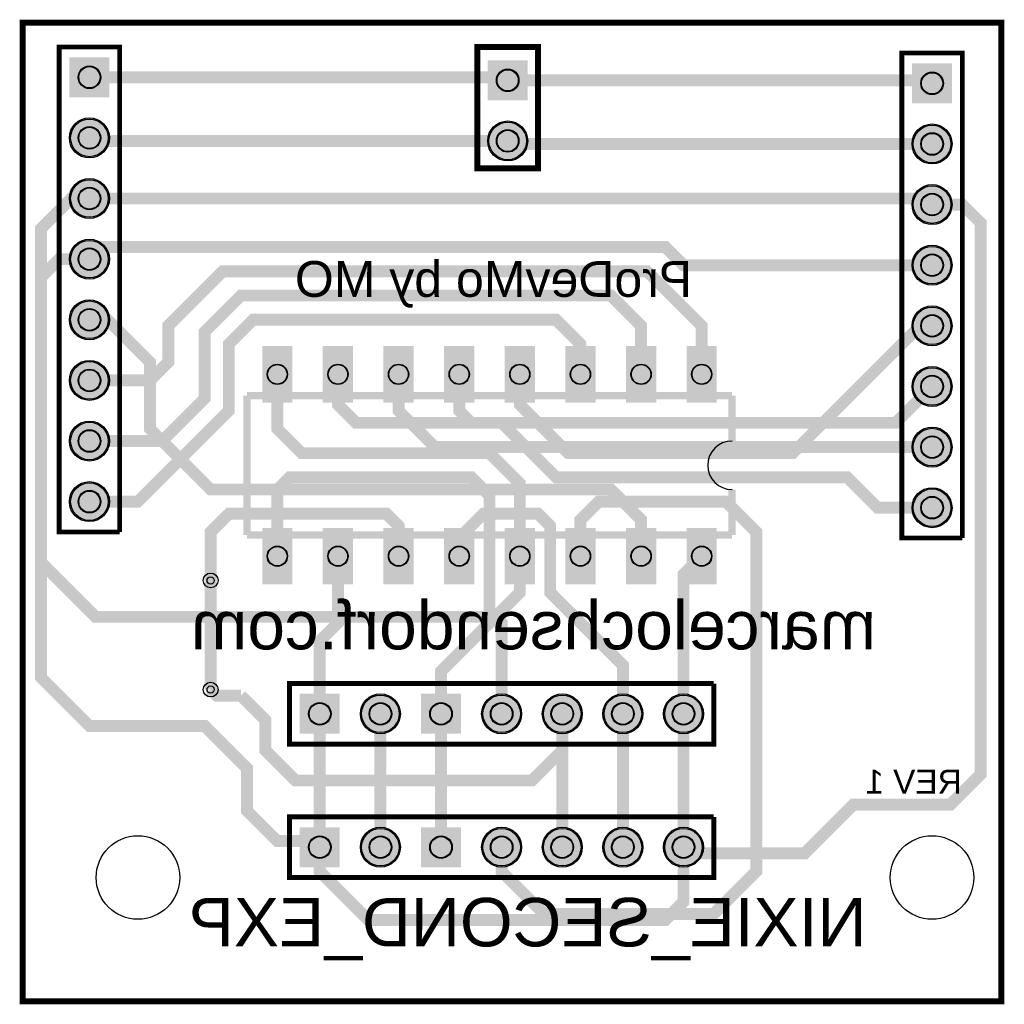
# Model space of a CAD drawing. Header units: millimetres. Extents: x 12.6 to 53.8, y -53.8 to -12.6.
import ezdxf

# ---------------------------------------------------------------- set-up
doc = ezdxf.new("R2010")
doc.units = ezdxf.units.MM
for name, color, linetype, true_color in [('BoardOutline', 7, 'Continuous', 0xff00ff), ('BottomLayer', 7, 'Continuous', 0x0000ff), ('BottomSolderMaskLayer', 7, 'Continuous', 0xaa00ff), ('Hole', 7, 'Continuous', 0x222222), ('Multi-Layer', 7, 'Continuous', 0xc0c0c0), ('TopLayer', 7, 'Continuous', 0xff0000), ('TopSilkLayer', 7, 'Continuous', 0xffcc00), ('TopSolderMaskLayer', 7, 'Continuous', 0x800080)]:
    doc.layers.add(name, color=color, linetype=linetype, true_color=true_color)
doc.styles.get("Standard").update_dxf_attribs({"font": 'arial.ttf'})

msp = doc.modelspace()

# ---------------------------------------------------------------- hatches: boundary and pattern name
at = {"layer": 'BottomSolderMaskLayer'}
for points in [[(16.332, -14.148), (16.332, -15.824), (14.656, -15.824), (14.656, -14.148)], [(33.858, -14.275), (33.858, -15.951), (32.182, -15.951), (32.182, -14.275)], [(51.638, -14.402), (51.638, -16.078), (49.962, -16.078), (49.962, -14.402)], [(14.656, -17.526, 1), (16.332, -17.526, 1)], [(32.182, -17.653, 1), (33.858, -17.653, 1)], [(49.962, -17.78, 1), (51.638, -17.78, 1)], [(14.656, -20.066, 1), (16.332, -20.066, 1)], [(49.962, -20.32, 1), (51.638, -20.32, 1)], [(14.656, -22.606, 1), (16.332, -22.606, 1)], [(49.962, -22.86, 1), (51.638, -22.86, 1)], [(14.656, -25.146, 1), (16.332, -25.146, 1)], [(49.962, -25.4, 1), (51.638, -25.4, 1)], [(24.002, -26.25), (24.002, -28.614), (22.734, -28.614), (22.734, -26.25)], [(26.542, -26.25), (26.542, -28.614), (25.274, -28.614), (25.274, -26.25)], [(29.082, -26.25), (29.082, -28.614), (27.814, -28.614), (27.814, -26.25)], [(31.622, -26.25), (31.622, -28.614), (30.354, -28.614), (30.354, -26.25)], [(34.162, -26.25), (34.162, -28.614), (32.894, -28.614), (32.894, -26.25)], [(36.702, -26.25), (36.702, -28.614), (35.434, -28.614), (35.434, -26.25)], [(39.242, -26.25), (39.242, -28.614), (37.974, -28.614), (37.974, -26.25)], [(41.782, -26.25), (41.782, -28.614), (40.514, -28.614), (40.514, -26.25)], [(14.656, -27.686, 1), (16.332, -27.686, 1)], [(49.962, -27.94, 1), (51.638, -27.94, 1)], [(14.656, -30.226, 1), (16.332, -30.226, 1)], [(49.962, -30.48, 1), (51.638, -30.48, 1)], [(14.656, -32.766, 1), (16.332, -32.766, 1)], [(49.962, -33.02, 1), (51.638, -33.02, 1)], [(24.002, -33.87), (24.002, -36.234), (22.734, -36.234), (22.734, -33.87)], [(26.542, -33.87), (26.542, -36.234), (25.274, -36.234), (25.274, -33.87)], [(29.082, -33.87), (29.082, -36.234), (27.814, -36.234), (27.814, -33.87)], [(31.622, -33.87), (31.622, -36.234), (30.354, -36.234), (30.354, -33.87)], [(34.162, -33.87), (34.162, -36.234), (32.894, -36.234), (32.894, -33.87)], [(36.702, -33.87), (36.702, -36.234), (35.434, -36.234), (35.434, -33.87)], [(39.242, -33.87), (39.242, -36.234), (37.974, -36.234), (37.974, -33.87)], [(41.782, -33.87), (41.782, -36.234), (40.514, -36.234), (40.514, -33.87)], [(24.308, -40.818), (25.984, -40.818), (25.984, -42.494), (24.308, -42.494)], [(26.848, -41.656, 1), (28.524, -41.656, 1)], [(29.388, -40.818), (31.064, -40.818), (31.064, -42.494), (29.388, -42.494)], [(31.928, -41.656, 1), (33.604, -41.656, 1)], [(34.468, -41.656, 1), (36.144, -41.656, 1)], [(37.008, -41.656, 1), (38.684, -41.656, 1)], [(39.548, -41.656, 1), (41.224, -41.656, 1)], [(24.308, -46.406), (25.984, -46.406), (25.984, -48.082), (24.308, -48.082)], [(26.848, -47.244, 1), (28.524, -47.244, 1)], [(29.388, -46.406), (31.064, -46.406), (31.064, -48.082), (29.388, -48.082)], [(31.928, -47.244, 1), (33.604, -47.244, 1)], [(34.468, -47.244, 1), (36.144, -47.244, 1)], [(37.008, -47.244, 1), (38.684, -47.244, 1)], [(39.548, -47.244, 1), (41.224, -47.244, 1)]]:
    msp.add_hatch(color=256, dxfattribs=at).paths.add_polyline_path(points)
at = {"layer": 'Multi-Layer'}
for points in [[(16.281, -14.199), (16.281, -15.773), (14.707, -15.773), (14.707, -14.199)], [(33.807, -14.326), (33.807, -15.9), (32.233, -15.9), (32.233, -14.326)], [(51.588, -14.453), (51.588, -16.027), (50.013, -16.027), (50.013, -14.453)], [(14.707, -17.526, 1), (16.281, -17.526, 1)], [(32.233, -17.653, 1), (33.807, -17.653, 1)], [(50.013, -17.78, 1), (51.588, -17.78, 1)], [(14.707, -20.066, 1), (16.281, -20.066, 1)], [(50.013, -20.32, 1), (51.588, -20.32, 1)], [(14.707, -22.606, 1), (16.281, -22.606, 1)], [(50.013, -22.86, 1), (51.588, -22.86, 1)], [(14.707, -25.146, 1), (16.281, -25.146, 1)], [(50.013, -25.4, 1), (51.588, -25.4, 1)], [(23.974, -26.341), (23.974, -28.523), (22.762, -28.523), (22.762, -26.341)], [(26.514, -26.341), (26.514, -28.523), (25.302, -28.523), (25.302, -26.341)], [(29.054, -26.341), (29.054, -28.523), (27.842, -28.523), (27.842, -26.341)], [(31.594, -26.341), (31.594, -28.523), (30.382, -28.523), (30.382, -26.341)], [(34.134, -26.341), (34.134, -28.523), (32.922, -28.523), (32.922, -26.341)], [(36.674, -26.341), (36.674, -28.523), (35.462, -28.523), (35.462, -26.341)], [(39.214, -26.341), (39.214, -28.523), (38.002, -28.523), (38.002, -26.341)], [(41.754, -26.341), (41.754, -28.523), (40.542, -28.523), (40.542, -26.341)], [(14.707, -27.686, 1), (16.281, -27.686, 1)], [(50.013, -27.94, 1), (51.588, -27.94, 1)], [(14.707, -30.226, 1), (16.281, -30.226, 1)], [(50.013, -30.48, 1), (51.588, -30.48, 1)], [(14.707, -32.766, 1), (16.281, -32.766, 1)], [(50.013, -33.02, 1), (51.588, -33.02, 1)], [(23.974, -33.961), (23.974, -36.143), (22.762, -36.143), (22.762, -33.961)], [(26.514, -33.961), (26.514, -36.143), (25.302, -36.143), (25.302, -33.961)], [(29.054, -33.961), (29.054, -36.143), (27.842, -36.143), (27.842, -33.961)], [(31.594, -33.961), (31.594, -36.143), (30.382, -36.143), (30.382, -33.961)], [(34.134, -33.961), (34.134, -36.143), (32.922, -36.143), (32.922, -33.961)], [(36.674, -33.961), (36.674, -36.143), (35.462, -36.143), (35.462, -33.961)], [(39.214, -33.961), (39.214, -36.143), (38.002, -36.143), (38.002, -33.961)], [(41.754, -33.961), (41.754, -36.143), (40.542, -36.143), (40.542, -33.961)], [(24.359, -40.869), (25.933, -40.869), (25.933, -42.443), (24.359, -42.443)], [(26.899, -41.656, 1), (28.473, -41.656, 1)], [(29.439, -40.869), (31.013, -40.869), (31.013, -42.443), (29.439, -42.443)], [(31.979, -41.656, 1), (33.553, -41.656, 1)], [(34.519, -41.656, 1), (36.093, -41.656, 1)], [(37.059, -41.656, 1), (38.633, -41.656, 1)], [(39.599, -41.656, 1), (41.173, -41.656, 1)], [(24.359, -46.457), (25.933, -46.457), (25.933, -48.031), (24.359, -48.031)], [(26.899, -47.244, 1), (28.473, -47.244, 1)], [(29.439, -46.457), (31.013, -46.457), (31.013, -48.031), (29.439, -48.031)], [(31.979, -47.244, 1), (33.553, -47.244, 1)], [(34.519, -47.244, 1), (36.093, -47.244, 1)], [(37.059, -47.244, 1), (38.633, -47.244, 1)], [(39.599, -47.244, 1), (41.173, -47.244, 1)]]:
    msp.add_hatch(color=256, dxfattribs=at).paths.add_polyline_path(points)
at = {"layer": 'TopSolderMaskLayer'}
for points in [[(16.332, -14.148), (16.332, -15.824), (14.656, -15.824), (14.656, -14.148)], [(33.858, -14.275), (33.858, -15.951), (32.182, -15.951), (32.182, -14.275)], [(51.638, -14.402), (51.638, -16.078), (49.962, -16.078), (49.962, -14.402)], [(14.656, -17.526, 1), (16.332, -17.526, 1)], [(32.182, -17.653, 1), (33.858, -17.653, 1)], [(49.962, -17.78, 1), (51.638, -17.78, 1)], [(14.656, -20.066, 1), (16.332, -20.066, 1)], [(49.962, -20.32, 1), (51.638, -20.32, 1)], [(14.656, -22.606, 1), (16.332, -22.606, 1)], [(49.962, -22.86, 1), (51.638, -22.86, 1)], [(14.656, -25.146, 1), (16.332, -25.146, 1)], [(49.962, -25.4, 1), (51.638, -25.4, 1)], [(24.002, -26.25), (24.002, -28.614), (22.734, -28.614), (22.734, -26.25)], [(26.542, -26.25), (26.542, -28.614), (25.274, -28.614), (25.274, -26.25)], [(29.082, -26.25), (29.082, -28.614), (27.814, -28.614), (27.814, -26.25)], [(31.622, -26.25), (31.622, -28.614), (30.354, -28.614), (30.354, -26.25)], [(34.162, -26.25), (34.162, -28.614), (32.894, -28.614), (32.894, -26.25)], [(36.702, -26.25), (36.702, -28.614), (35.434, -28.614), (35.434, -26.25)], [(39.242, -26.25), (39.242, -28.614), (37.974, -28.614), (37.974, -26.25)], [(41.782, -26.25), (41.782, -28.614), (40.514, -28.614), (40.514, -26.25)], [(14.656, -27.686, 1), (16.332, -27.686, 1)], [(49.962, -27.94, 1), (51.638, -27.94, 1)], [(14.656, -30.226, 1), (16.332, -30.226, 1)], [(49.962, -30.48, 1), (51.638, -30.48, 1)], [(14.656, -32.766, 1), (16.332, -32.766, 1)], [(49.962, -33.02, 1), (51.638, -33.02, 1)], [(24.002, -33.87), (24.002, -36.234), (22.734, -36.234), (22.734, -33.87)], [(26.542, -33.87), (26.542, -36.234), (25.274, -36.234), (25.274, -33.87)], [(29.082, -33.87), (29.082, -36.234), (27.814, -36.234), (27.814, -33.87)], [(31.622, -33.87), (31.622, -36.234), (30.354, -36.234), (30.354, -33.87)], [(34.162, -33.87), (34.162, -36.234), (32.894, -36.234), (32.894, -33.87)], [(36.702, -33.87), (36.702, -36.234), (35.434, -36.234), (35.434, -33.87)], [(39.242, -33.87), (39.242, -36.234), (37.974, -36.234), (37.974, -33.87)], [(41.782, -33.87), (41.782, -36.234), (40.514, -36.234), (40.514, -33.87)], [(24.308, -40.818), (25.984, -40.818), (25.984, -42.494), (24.308, -42.494)], [(26.848, -41.656, 1), (28.524, -41.656, 1)], [(29.388, -40.818), (31.064, -40.818), (31.064, -42.494), (29.388, -42.494)], [(31.928, -41.656, 1), (33.604, -41.656, 1)], [(34.468, -41.656, 1), (36.144, -41.656, 1)], [(37.008, -41.656, 1), (38.684, -41.656, 1)], [(39.548, -41.656, 1), (41.224, -41.656, 1)], [(24.308, -46.406), (25.984, -46.406), (25.984, -48.082), (24.308, -48.082)], [(26.848, -47.244, 1), (28.524, -47.244, 1)], [(29.388, -46.406), (31.064, -46.406), (31.064, -48.082), (29.388, -48.082)], [(31.928, -47.244, 1), (33.604, -47.244, 1)], [(34.468, -47.244, 1), (36.144, -47.244, 1)], [(37.008, -47.244, 1), (38.684, -47.244, 1)], [(39.548, -47.244, 1), (41.224, -47.244, 1)]]:
    msp.add_hatch(color=256, dxfattribs=at).paths.add_polyline_path(points)

# ---------------------------------------------------------------- linework, layer by layer
at = {"layer": 'BoardOutline', "const_width": 0.254}
msp.add_lwpolyline([(12.7, -12.7), (53.7, -12.7), (53.7, -53.7), (12.7, -53.7), (12.7, -12.7)], close=True, dxfattribs=at)
at = {"layer": 'BottomLayer', "const_width": 0.5}
for points in [[(50.8, -20.32), (52.07, -20.32), (52.832, -21.082), (52.832, -44.196), (51.562, -45.466), (47.498, -45.466), (45.466, -47.498), (40.64, -47.498), (40.386, -47.244)], [(33.528, -35.052), (33.528, -36.576), (32.512, -37.592), (15.748, -37.592), (13.462, -35.306), (13.462, -23.368), (14.224, -22.606), (15.494, -22.606)], [(15.494, -25.146), (16.256, -25.146), (18.034, -26.924), (18.034, -29.718), (20.574, -32.258), (37.338, -32.258), (38.608, -33.528), (38.608, -35.052)], [(50.8, -30.48), (29.972, -30.48), (28.448, -28.956), (28.448, -27.432)], [(30.988, -27.432), (30.988, -28.956), (31.496, -29.464), (49.276, -29.464), (50.8, -27.94)], [(28.448, -35.052), (28.448, -33.782), (27.94, -33.274), (21.336, -33.274), (20.574, -34.036), (20.574, -36.068)], [(30.988, -35.052), (30.988, -34.29), (32.004, -33.274), (34.29, -33.274), (34.798, -33.782), (34.798, -36.576), (37.846, -39.624), (37.846, -41.656)], [(30.226, -41.656), (30.226, -39.878), (33.528, -36.576)], [(21.844, -40.894), (20.828, -40.894), (20.574, -40.64)], [(35.306, -41.656), (35.306, -43.18), (34.036, -44.45), (24.13, -44.45), (22.86, -43.18), (22.86, -41.91), (21.844, -40.894)], [(25.146, -47.244), (25.146, -48.26), (27.178, -50.292), (39.624, -50.292), (40.386, -49.53), (40.386, -47.244)]]:
    msp.add_lwpolyline(points, dxfattribs=at)
at = {"layer": 'BottomSolderMaskLayer'}
for centre, radius in [((15.494, -14.986), 0.473), ((33.02, -15.113), 0.473), ((50.8, -15.24), 0.473), ((15.494, -17.526), 0.838), ((33.02, -17.653), 0.838), ((15.494, -17.526), 0.473), ((33.02, -17.653), 0.473), ((50.8, -17.78), 0.838), ((50.8, -17.78), 0.473), ((15.494, -20.066), 0.838), ((15.494, -20.066), 0.473), ((50.8, -20.32), 0.838), ((50.8, -20.32), 0.473), ((15.494, -22.606), 0.838), ((15.494, -22.606), 0.473), ((50.8, -22.86), 0.838), ((50.8, -22.86), 0.473), ((15.494, -25.146), 0.838), ((15.494, -25.146), 0.473), ((50.8, -25.4), 0.838), ((50.8, -25.4), 0.473), ((15.494, -27.686), 0.838), ((15.494, -27.686), 0.473), ((23.368, -27.432), 0.425), ((25.908, -27.432), 0.425), ((28.448, -27.432), 0.425), ((30.988, -27.432), 0.425), ((33.528, -27.432), 0.425), ((36.068, -27.432), 0.425), ((38.608, -27.432), 0.425), ((41.148, -27.432), 0.425), ((50.8, -27.94), 0.838), ((50.8, -27.94), 0.473), ((15.494, -30.226), 0.838), ((50.8, -30.48), 0.838), ((15.494, -30.226), 0.473), ((50.8, -30.48), 0.473), ((15.494, -32.766), 0.838), ((15.494, -32.766), 0.473), ((50.8, -33.02), 0.838), ((50.8, -33.02), 0.473), ((23.368, -35.052), 0.425), ((25.908, -35.052), 0.425), ((28.448, -35.052), 0.425), ((30.988, -35.052), 0.425), ((33.528, -35.052), 0.425), ((36.068, -35.052), 0.425), ((38.608, -35.052), 0.425), ((41.148, -35.052), 0.425), ((27.686, -41.656), 0.838), ((32.766, -41.656), 0.838), ((35.306, -41.656), 0.838), ((37.846, -41.656), 0.838), ((40.386, -41.656), 0.838), ((25.146, -41.656), 0.473), ((27.686, -41.656), 0.473), ((30.226, -41.656), 0.473), ((32.766, -41.656), 0.473), ((35.306, -41.656), 0.473), ((37.846, -41.656), 0.473), ((40.386, -41.656), 0.473), ((27.686, -47.244), 0.838), ((32.766, -47.244), 0.838), ((35.306, -47.244), 0.838), ((37.846, -47.244), 0.838), ((40.386, -47.244), 0.838), ((25.146, -47.244), 0.473), ((27.686, -47.244), 0.473), ((30.226, -47.244), 0.473), ((32.766, -47.244), 0.473), ((35.306, -47.244), 0.473), ((37.846, -47.244), 0.473), ((40.386, -47.244), 0.473)]:
    msp.add_circle(centre, radius, dxfattribs=at)
at = {"layer": 'Hole'}
for centre in [(20.574, -36.068), (20.574, -40.64)]:
    msp.add_circle(centre, 0.152, dxfattribs=at)
at = {"layer": 'Multi-Layer'}
for centre, radius in [((15.494, -14.986), 0.445), ((33.02, -15.113), 0.445), ((50.8, -15.24), 0.445), ((15.494, -17.526), 0.787), ((33.02, -17.653), 0.787), ((15.494, -17.526), 0.445), ((33.02, -17.653), 0.445), ((50.8, -17.78), 0.787), ((50.8, -17.78), 0.445), ((15.494, -20.066), 0.787), ((15.494, -20.066), 0.445), ((50.8, -20.32), 0.787), ((50.8, -20.32), 0.445), ((15.494, -22.606), 0.787), ((15.494, -22.606), 0.445), ((50.8, -22.86), 0.787), ((50.8, -22.86), 0.445), ((15.494, -25.146), 0.787), ((15.494, -25.146), 0.445), ((50.8, -25.4), 0.787), ((50.8, -25.4), 0.445), ((15.494, -27.686), 0.787), ((23.368, -27.432), 0.406), ((25.908, -27.432), 0.406), ((28.448, -27.432), 0.406), ((30.988, -27.432), 0.406), ((33.528, -27.432), 0.406), ((36.068, -27.432), 0.406), ((38.608, -27.432), 0.406), ((41.148, -27.432), 0.406), ((50.8, -27.94), 0.787), ((15.494, -27.686), 0.445), ((50.8, -27.94), 0.445), ((15.494, -30.226), 0.787), ((50.8, -30.48), 0.787), ((15.494, -30.226), 0.445), ((50.8, -30.48), 0.445), ((15.494, -32.766), 0.787), ((15.494, -32.766), 0.445), ((50.8, -33.02), 0.787), ((50.8, -33.02), 0.445), ((23.368, -35.052), 0.406), ((25.908, -35.052), 0.406), ((28.448, -35.052), 0.406), ((30.988, -35.052), 0.406), ((33.528, -35.052), 0.406), ((36.068, -35.052), 0.406), ((38.608, -35.052), 0.406), ((41.148, -35.052), 0.406), ((20.574, -36.068), 0.31), ((20.574, -40.64), 0.31), ((25.146, -41.656), 0.445), ((27.686, -41.656), 0.787), ((27.686, -41.656), 0.445), ((30.226, -41.656), 0.445), ((32.766, -41.656), 0.787), ((32.766, -41.656), 0.445), ((35.306, -41.656), 0.787), ((35.306, -41.656), 0.445), ((37.846, -41.656), 0.787), ((37.846, -41.656), 0.445), ((40.386, -41.656), 0.787), ((40.386, -41.656), 0.445), ((27.686, -47.244), 0.787), ((32.766, -47.244), 0.787), ((35.306, -47.244), 0.787), ((37.846, -47.244), 0.787), ((40.386, -47.244), 0.787), ((17.526, -48.514), 1.75), ((25.146, -47.244), 0.445), ((27.686, -47.244), 0.445), ((30.226, -47.244), 0.445), ((32.766, -47.244), 0.445), ((35.306, -47.244), 0.445), ((37.846, -47.244), 0.445), ((40.386, -47.244), 0.445), ((50.8, -48.514), 1.75)]:
    msp.add_circle(centre, radius, dxfattribs=at)
at = {"layer": 'TopLayer', "const_width": 0.5}
for points in [[(15.494, -14.986), (32.893, -14.986), (33.02, -15.113)], [(33.02, -15.113), (50.673, -15.113), (50.8, -15.24)], [(33.02, -17.653), (15.621, -17.653), (15.494, -17.526)], [(50.8, -17.78), (33.147, -17.78), (33.02, -17.653)], [(15.494, -20.066), (14.732, -20.066), (13.462, -21.336), (13.462, -40.132), (15.494, -42.164), (20.32, -42.164), (22.098, -43.942), (22.098, -45.72), (23.368, -46.99), (24.892, -46.99), (25.146, -47.244)], [(15.494, -20.066), (50.546, -20.066), (50.8, -20.32)], [(50.8, -22.86), (40.386, -22.86), (39.624, -22.098), (16.002, -22.098), (15.494, -22.606)], [(41.148, -27.432), (41.148, -25.4), (38.862, -23.114), (21.082, -23.114), (18.796, -25.4), (18.796, -26.924), (18.034, -27.686), (15.494, -27.686)], [(38.608, -27.432), (38.608, -25.4), (37.338, -24.13), (21.844, -24.13), (20.32, -25.654), (20.32, -28.448), (18.542, -30.226), (15.494, -30.226)], [(15.494, -32.766), (17.526, -32.766), (21.336, -28.956), (21.336, -26.162), (22.352, -25.146), (35.052, -25.146), (36.068, -26.162), (36.068, -27.432)], [(50.8, -25.4), (50.292, -25.4), (44.958, -30.734), (35.56, -30.734), (33.528, -28.702), (33.528, -27.432)], [(23.368, -27.432), (23.368, -29.718), (24.384, -30.734), (32.258, -30.734), (33.528, -32.004), (33.528, -35.052)], [(25.908, -27.432), (25.908, -28.702), (26.67, -29.464), (32.766, -29.464), (35.052, -31.75), (47.244, -31.75), (48.514, -33.02), (50.8, -33.02)], [(32.766, -41.656), (32.766, -37.846), (32.258, -37.338), (32.258, -32.512), (31.496, -31.75), (23.876, -31.75), (23.368, -32.258), (23.368, -35.052)], [(32.766, -47.244), (32.766, -48.26), (34.544, -50.038), (41.656, -50.038), (43.434, -48.26), (43.434, -34.036), (42.164, -32.766), (36.83, -32.766), (36.068, -33.528), (36.068, -35.052)], [(25.146, -41.656), (25.146, -38.608), (25.908, -37.846), (25.908, -35.052)], [(40.386, -41.656), (40.386, -35.814), (41.148, -35.052)], [(20.574, -40.64), (20.574, -36.068)], [(25.146, -41.656), (25.146, -47.244)], [(27.686, -47.244), (27.686, -41.656)], [(30.226, -47.244), (30.226, -41.656)], [(35.306, -47.244), (35.306, -41.656)], [(37.846, -41.656), (37.846, -47.244)], [(40.386, -47.244), (40.386, -41.656)]]:
    msp.add_lwpolyline(points, dxfattribs=at)
at = {"layer": 'TopSilkLayer', "const_width": 0.254}
msp.add_lwpolyline([(31.75, -13.716), (34.29, -13.716), (34.29, -18.796), (31.75, -18.796), (31.75, -13.716)], close=True, dxfattribs=at)
at = {"layer": 'TopSilkLayer'}
for points, const_width in [([(16.764, -34.036), (14.224, -34.036), (14.224, -13.716), (16.764, -13.716), (16.764, -15.621)], 0.203), ([(52.07, -34.29), (49.53, -34.29), (49.53, -13.97), (52.07, -13.97), (52.07, -15.875)], 0.203), ([(16.764, -34.036), (16.764, -15.621)], 0.203), ([(52.07, -34.29), (52.07, -15.875)], 0.203), ([(42.418, -28.321), (22.098, -28.321)], 0.305), ([(22.098, -34.163), (22.098, -28.321)], 0.305), ([(42.418, -28.321), (42.418, -30.226)], 0.305), ([(42.418, -34.163), (42.418, -32.258)], 0.305), ([(22.098, -34.163), (42.418, -34.163)], 0.305), ([(41.656, -40.386), (41.656, -42.926), (23.876, -42.926), (23.876, -40.386), (25.781, -40.386)], 0.203), ([(41.656, -40.386), (25.781, -40.386)], 0.203), ([(41.656, -45.974), (41.656, -48.514), (23.876, -48.514), (23.876, -45.974), (25.781, -45.974)], 0.203), ([(41.656, -45.974), (25.781, -45.974)], 0.203)]:
    msp.add_lwpolyline(points, dxfattribs=dict(at, const_width=const_width))
msp.add_arc((42.418, -31.242), 1.016, 90, 270, dxfattribs=at)
at = {"layer": 'TopSolderMaskLayer'}
for centre, radius in [((15.494, -14.986), 0.473), ((33.02, -15.113), 0.473), ((50.8, -15.24), 0.473), ((15.494, -17.526), 0.838), ((33.02, -17.653), 0.838), ((15.494, -17.526), 0.473), ((33.02, -17.653), 0.473), ((50.8, -17.78), 0.838), ((50.8, -17.78), 0.473), ((15.494, -20.066), 0.838), ((15.494, -20.066), 0.473), ((50.8, -20.32), 0.838), ((50.8, -20.32), 0.473), ((15.494, -22.606), 0.838), ((15.494, -22.606), 0.473), ((50.8, -22.86), 0.838), ((50.8, -22.86), 0.473), ((15.494, -25.146), 0.838), ((15.494, -25.146), 0.473), ((50.8, -25.4), 0.838), ((50.8, -25.4), 0.473), ((15.494, -27.686), 0.838), ((15.494, -27.686), 0.473), ((23.368, -27.432), 0.425), ((25.908, -27.432), 0.425), ((28.448, -27.432), 0.425), ((30.988, -27.432), 0.425), ((33.528, -27.432), 0.425), ((36.068, -27.432), 0.425), ((38.608, -27.432), 0.425), ((41.148, -27.432), 0.425), ((50.8, -27.94), 0.838), ((50.8, -27.94), 0.473), ((15.494, -30.226), 0.838), ((50.8, -30.48), 0.838), ((15.494, -30.226), 0.473), ((50.8, -30.48), 0.473), ((15.494, -32.766), 0.838), ((15.494, -32.766), 0.473), ((50.8, -33.02), 0.838), ((50.8, -33.02), 0.473), ((23.368, -35.052), 0.425), ((25.908, -35.052), 0.425), ((28.448, -35.052), 0.425), ((30.988, -35.052), 0.425), ((33.528, -35.052), 0.425), ((36.068, -35.052), 0.425), ((38.608, -35.052), 0.425), ((41.148, -35.052), 0.425), ((27.686, -41.656), 0.838), ((32.766, -41.656), 0.838), ((35.306, -41.656), 0.838), ((37.846, -41.656), 0.838), ((40.386, -41.656), 0.838), ((25.146, -41.656), 0.473), ((27.686, -41.656), 0.473), ((30.226, -41.656), 0.473), ((32.766, -41.656), 0.473), ((35.306, -41.656), 0.473), ((37.846, -41.656), 0.473), ((40.386, -41.656), 0.473), ((27.686, -47.244), 0.838), ((32.766, -47.244), 0.838), ((35.306, -47.244), 0.838), ((37.846, -47.244), 0.838), ((40.386, -47.244), 0.838), ((25.146, -47.244), 0.473), ((27.686, -47.244), 0.473), ((30.226, -47.244), 0.473), ((32.766, -47.244), 0.473), ((35.306, -47.244), 0.473), ((37.846, -47.244), 0.473), ((40.386, -47.244), 0.473)]:
    msp.add_circle(centre, radius, dxfattribs=at)

# ---------------------------------------------------------------- texts
at = {"layer": 'BottomSilkLayer', "text_generation_flag": 2}
for s, height, p in [('ProDevMo by MO', 1.5, (40.751, -24.186)), ('marcelochsendorf.com', 2.032, (48.459, -38.955)), ('REV 1', 1, (52.042, -44.996)), ('NIXIE_SECOND_EXP', 2.032, (48.052, -51.401))]:
    msp.add_text(s, height=height, dxfattribs=at).set_placement(p)

doc.saveas('drawing.dxf')
